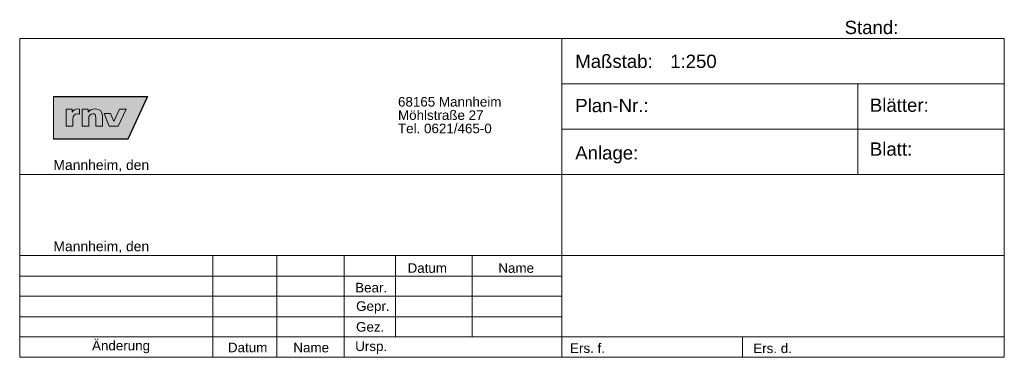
# Model space of a CAD drawing. Header units: millimetres. Extents: x 0 to 185, y 0 to 64.
import ezdxf
from ezdxf.enums import TextEntityAlignment as Align

# ---------------------------------------------------------------- set-up
doc = ezdxf.new("R2010")
doc.units = ezdxf.units.MM
doc.layers.add('Blatt_Stempel', color=7, linetype='Continuous', lineweight=18)
doc.layers.add('Blatt_Stempel_Stand', color=7, linetype='Continuous', lineweight=18)
doc.styles.add('arial', font='arial.ttf')
doc.styles.add('FAHNENBESCHR__250', font='arialn.shx', dxfattribs={"height": 0.5, "bigfont": 'bigfont.shx'})
doc.styles.add('RNV_250_0 63', font='arial.ttf', dxfattribs={"height": 0.63})
doc.styles.get("Standard").update_dxf_attribs({"font": 'arial.ttf'})

# ---------------------------------------------------------------- blocks, each defined once
blk = doc.blocks.new('rnv_Planstempel_klein')
at = {"layer": 'Blatt_Stempel', "lineweight": 0, "true_color": 0xa5a5a5}
h = blk.add_hatch(color=253, dxfattribs=at)
h.dxf.hatch_style = 1
h.paths.add_polyline_path([(24.05, 49.08), (6.33, 49.08), (6.33, 41.08), (20.36, 41.08)])
h.paths.add_polyline_path([(6.38, 49.04), (23.98, 49.04), (20.33, 41.13), (6.38, 41.13)], flags=16)
h.paths.add_polyline_path([(15.88, 45.86), (17.09, 45.86), (17.69, 44.36), (18.75, 46.68), (20, 46.68), (18.51, 43.48), (16.83, 43.48)], flags=0)
at = {"layer": 'Blatt_Stempel', "lineweight": 0, "true_color": 0xfefefe}
h = blk.add_hatch(color=7, dxfattribs=at)
h.dxf.hatch_style = 1
h.paths.add_polyline_path([(23.98, 49.04), (6.38, 49.04), (6.38, 41.13), (20.33, 41.13)])
h.paths.add_polyline_path([(15.88, 45.86), (17.09, 45.86), (17.69, 44.36), (18.75, 46.68), (20, 46.68), (18.51, 43.48), (16.83, 43.48)], flags=16)
at = {"layer": 'Blatt_Stempel', "lineweight": 0, "true_color": 0x021d4d}
h = blk.add_hatch(color=158, dxfattribs=at)
h.dxf.hatch_style = 2
edge = h.paths.add_edge_path()
edge.add_spline(control_points=[(11.25, 46.7), (11.15, 46.72), (11.04, 46.73), (10.94, 46.73), (10.4, 46.73), (10.08, 46.5), (9.87, 46.1), (9.87, 46.1), (9.86, 46.1), (9.86, 46.1), (9.86, 46.1), (9.86, 46.69), (9.86, 46.69), (9.86, 46.69), (8.73, 46.69), (8.73, 46.69), (8.73, 46.69), (8.73, 43.48), (8.73, 43.48), (8.73, 43.48), (9.97, 43.48), (9.97, 43.48), (9.97, 43.48), (9.97, 44.84), (9.97, 44.84), (9.97, 45.46), (10.3, 45.81), (10.87, 45.81), (11, 45.81), (11.13, 45.81), (11.25, 45.78), (11.25, 45.78), (11.25, 46.7), (11.25, 46.7)], knot_values=[0, 0, 0, 0, 1, 1, 1, 2, 2, 2, 3, 3, 3, 4, 4, 4, 5, 5, 5, 6, 6, 6, 7, 7, 7, 8, 8, 8, 9, 9, 9, 10, 10, 10, 11, 11, 11, 11], degree=3, periodic=0)
h = blk.add_hatch(color=158, dxfattribs=at)
h.dxf.hatch_style = 2
edge = h.paths.add_edge_path()
edge.add_spline(control_points=[(11.74, 46.68), (11.74, 46.68), (12.86, 46.68), (12.86, 46.68), (12.86, 46.68), (12.86, 46.1), (12.86, 46.1), (12.86, 46.1), (12.87, 46.1), (12.87, 46.1), (13.12, 46.56), (13.62, 46.76), (14.18, 46.76), (15.15, 46.76), (15.54, 46.14), (15.54, 45.48), (15.54, 45.48), (15.54, 43.48), (15.54, 43.48), (15.54, 43.48), (14.31, 43.48), (14.31, 43.48), (14.31, 43.48), (14.31, 45.03), (14.31, 45.03), (14.31, 45.63), (14.08, 45.84), (13.74, 45.84), (13.23, 45.84), (12.97, 45.52), (12.97, 44.84), (12.97, 44.84), (12.97, 43.48), (12.97, 43.48), (12.97, 43.48), (11.74, 43.48), (11.74, 43.48), (11.74, 43.48), (11.74, 46.68), (11.74, 46.68)], knot_values=[0, 0, 0, 0, 1, 1, 1, 2, 2, 2, 3, 3, 3, 4, 4, 4, 5, 5, 5, 6, 6, 6, 7, 7, 7, 8, 8, 8, 9, 9, 9, 10, 10, 10, 11, 11, 11, 12, 12, 12, 13, 13, 13, 13], degree=3, periodic=0)
at = {"layer": 'Blatt_Stempel', "lineweight": 0, "true_color": 0xd27e25}
h = blk.add_hatch(color=32, dxfattribs=at)
h.dxf.hatch_style = 2
h.paths.add_polyline_path([(20, 46.68), (18.51, 43.48), (16.83, 43.48), (15.88, 45.86), (17.09, 45.86), (17.69, 44.36), (18.75, 46.68)])
at = {"layer": 'Blatt_Stempel'}
for p, q in [((101.85, 60), (101.85, 0)), ((185, 51.47), (101.85, 51.47)), ((157.46, 51.47), (157.46, 34.43)), ((185, 42.93), (101.85, 42.93)), ((185, 40), (185, 44.25)), ((0, 34.43), (185, 34.43)), ((0, 19.13), (185, 19.13)), ((36.31, 0), (36.31, 19.13)), ((48.34, 0), (48.34, 19.13)), ((60.97, 0), (60.97, 19.13)), ((70.59, 19.13), (70.59, 3.83)), ((85.02, 19.13), (85.02, 3.83)), ((101.85, 15.3), (0, 15.3)), ((101.85, 11.48), (0, 11.48)), ((101.85, 7.65), (0, 7.65)), ((0, 3.83), (185, 3.83)), ((135.8, 3.83), (135.8, 0))]:
    blk.add_line(p, q, dxfattribs=at)
at = {"layer": 'Blatt_Stempel', "flags": 128}
blk.add_lwpolyline([(0, 0), (185, 0), (185, 60), (0, 60), (0, 0)], close=True, dxfattribs=at)
at = {"layer": 'Blatt_Stempel', "color": 253, "lineweight": 0, "true_color": 0xa5a5a5}
blk.add_lwpolyline([(6.33, 49.08), (6.33, 41.08), (20.36, 41.08), (24.05, 49.08), (6.33, 49.08)], dxfattribs=at)
blk.add_lwpolyline([(6.38, 49.04), (6.38, 41.13), (20.33, 41.13), (23.98, 49.04)], close=True, dxfattribs=at)
at = {"layer": 'Blatt_Stempel', "color": 32, "lineweight": 0, "true_color": 0xd27e25}
blk.add_lwpolyline([(20, 46.68), (18.51, 43.48), (16.83, 43.48), (15.88, 45.86), (17.09, 45.86), (17.69, 44.36), (18.75, 46.68), (20, 46.68)], dxfattribs=at)
at = {"layer": 'Blatt_Stempel', "color": 158, "lineweight": 0, "true_color": 0x021d4d}
for points, knots in [([(11.25, 46.7), (11.15, 46.72), (11.04, 46.73), (10.94, 46.73), (10.4, 46.73), (10.08, 46.5), (9.87, 46.1), (9.87, 46.1), (9.86, 46.1), (9.86, 46.1), (9.86, 46.1), (9.86, 46.69), (9.86, 46.69), (9.86, 46.69), (8.73, 46.69), (8.73, 46.69), (8.73, 46.69), (8.73, 43.48), (8.73, 43.48), (8.73, 43.48), (9.97, 43.48), (9.97, 43.48), (9.97, 43.48), (9.97, 44.84), (9.97, 44.84), (9.97, 45.46), (10.3, 45.81), (10.87, 45.81), (11, 45.81), (11.13, 45.81), (11.25, 45.78), (11.25, 45.78), (11.25, 46.7), (11.25, 46.7)], [0, 0, 0, 0, 1, 1, 1, 2, 2, 2, 3, 3, 3, 4, 4, 4, 5, 5, 5, 6, 6, 6, 7, 7, 7, 8, 8, 8, 9, 9, 9, 10, 10, 10, 11, 11, 11, 11]), ([(11.74, 46.68), (11.74, 46.68), (12.86, 46.68), (12.86, 46.68), (12.86, 46.68), (12.86, 46.1), (12.86, 46.1), (12.86, 46.1), (12.87, 46.1), (12.87, 46.1), (13.12, 46.56), (13.62, 46.76), (14.18, 46.76), (15.15, 46.76), (15.54, 46.14), (15.54, 45.48), (15.54, 45.48), (15.54, 43.48), (15.54, 43.48), (15.54, 43.48), (14.31, 43.48), (14.31, 43.48), (14.31, 43.48), (14.31, 45.03), (14.31, 45.03), (14.31, 45.63), (14.08, 45.84), (13.74, 45.84), (13.23, 45.84), (12.97, 45.52), (12.97, 44.84), (12.97, 44.84), (12.97, 43.48), (12.97, 43.48), (12.97, 43.48), (11.74, 43.48), (11.74, 43.48), (11.74, 43.48), (11.74, 46.68), (11.74, 46.68)], [0, 0, 0, 0, 1, 1, 1, 2, 2, 2, 3, 3, 3, 4, 4, 4, 5, 5, 5, 6, 6, 6, 7, 7, 7, 8, 8, 8, 9, 9, 9, 10, 10, 10, 11, 11, 11, 12, 12, 12, 13, 13, 13, 13])]:
    blk.add_open_spline(points, degree=3, knots=knots, dxfattribs=at)
at = {"layer": 'Blatt_Stempel'}
for s, height, rotation, style, p in [('Maßstab:', 2.5, 360, 'RNV_250_0 63', (104.38, 54.45)), ('68165 Mannheim', 1.8, 0.0055, 'arial', (71.08, 47.18)), ('Plan-Nr.:', 2.5, 360, 'RNV_250_0 63', (104.38, 46.13)), ('Anlage:', 2.5, 360, 'RNV_250_0 63', (104.38, 37.23)), ('Mannheim, den', 1.8692, 0.0091, 'RNV_250_0 63', (6.33, 35.26)), ('Mannheim, den', 1.8692, 0.0091, 'RNV_250_0 63', (6.33, 19.96))]:
    blk.add_text(s, height=height, rotation=rotation, dxfattribs=dict(at, style=style)).set_placement(p)
at = {"layer": 'Blatt_Stempel', "style": 'arial'}
for s, p in [('Möhlstraße 27', (71.08, 44.67)), ('Tel. 0621/465-0', (71.08, 42.17))]:
    blk.add_text(s, height=1.8, dxfattribs=at).set_placement(p)
at = {"layer": 'Blatt_Stempel', "attachment_point": 1, "style": 'FAHNENBESCHR__250'}
for s, insert, char_height, width, line_spacing_factor in [('\\fArial|b0|i0|c00|p39;Blätter:', (159.74, 48.7), 2.5, 19.9659, 0.624), ('\\fArial|b0|i0|c00|p39;Blatt:', (159.74, 40.44), 2.5, 19.9659, 0.624), ('\\fArial|b0|i0|c00|p39;Datum', (72.88, 17.7), 1.8, 17.9693, 0.633333), ('\\fArial|b0|i0|c00|p39;Name', (89.93, 17.7), 1.8, 17.9693, 0.633333), ('\\fArial|b0|i0|c00|p39;Bear.', (63.04, 14.02), 1.8, 17.9693, 0.633333), ('\\fArial|b0|i0|c00|p39;Gepr.', (63.21, 10.54), 1.8, 17.9693, 0.633333), ('\\fArial|b0|i0|c00|p39;Gez.', (63.2, 6.63), 1.8, 17.9693, 0.633333), ('\\fArial|b0|i0|c00|p39;Änderung', (13.59, 3.11), 1.8, 17.9693, 0.633333), ('\\fArial|b0|i0|c00|p39;Datum', (39.13, 2.75), 1.8, 17.9693, 0.633333), ('\\fArial|b0|i0|c00|p39;Name', (51.42, 2.74), 1.8, 17.9693, 0.633333), ('\\fArial|b0|i0|c00|p39;Ursp.', (63.04, 2.98), 1.8, 17.9693, 0.633333), ('\\fArial|b0|i0|c00|p39;Ers. f.', (103.41, 2.62), 1.8, 17.9693, 0.633333), ('\\fArial|b0|i0|c00|p39;Ers. d.', (137.83, 2.6), 1.8, 17.9693, 0.633333)]:
    blk.add_mtext(s, dxfattribs=dict(at, insert=insert, char_height=char_height, width=width, line_spacing_factor=line_spacing_factor))
at = {"layer": 'Blatt_Stempel', "color": 7, "linetype": 'Continuous'}
for tag, p, height, style in [('M-LAENGE', (122.22, 54.45), 2.5, 'arial'), ('PLAN-NR', (122.22, 46.13), 2.5, 'RNV_250_0 63'), ('BL-GES', (175.46, 46.13), 2.5, 'RNV_250_0 63'), ('ANL-NR', (122.22, 37.23), 2.5, 'RNV_250_0 63'), ('BL-NR', (175.46, 37.87), 2.5, 'RNV_250_0 63'), ('FREIGABE-AG', (27.13, 35.3), 1.8, 'RNV_250_0 63'), ('PROJEKT-LPH', (104.38, 20.88), 2.5, 'RNV_250_0 63'), ('FREIGABE-AN', (27.13, 20), 1.8, 'RNV_250_0 63'), ('AE4-BESCHREIBUNG', (0.43, 16.36), 1.8, 'RNV_250_0 63'), ('AE4-DAT', (36.74, 16.36), 1.8, 'RNV_250_0 63'), ('AE4-NAM', (48.76, 16.36), 1.8, 'RNV_250_0 63'), ('AE3-BESCHREIBUNG', (0.43, 12.53), 1.8, 'RNV_250_0 63'), ('AE3-DAT', (36.74, 12.53), 1.8, 'RNV_250_0 63'), ('AE3-NAM', (48.76, 12.53), 1.8, 'RNV_250_0 63'), ('AN-BEAR-DAT', (71.02, 12.53), 1.8, 'RNV_250_0 63'), ('AN-BEAR-NAME', (85.45, 12.53), 1.8, 'RNV_250_0 63'), ('PLANTITEL', (104.38, 12.3), 2.5, 'RNV_250_0 63'), ('AE2-BESCHREIBUNG', (0.43, 8.71), 1.8, 'RNV_250_0 63'), ('AE2-DAT', (36.74, 8.71), 1.8, 'RNV_250_0 63'), ('AE2-NAM', (48.76, 8.71), 1.8, 'RNV_250_0 63'), ('AN-GEPR-DAT', (71.02, 8.71), 1.8, 'RNV_250_0 63'), ('AN-GEPR-NAME', (85.45, 8.71), 1.8, 'RNV_250_0 63'), ('PLANART', (104.38, 6.3), 2.5, 'RNV_250_0 63'), ('AE1-BESCHREIBUNG', (0.43, 4.88), 1.8, 'RNV_250_0 63'), ('AE1-DAT', (36.74, 4.88), 1.8, 'RNV_250_0 63'), ('AE1-NAM', (48.76, 4.88), 1.8, 'RNV_250_0 63'), ('AN-GEZ-DAT', (71.02, 4.88), 1.8, 'RNV_250_0 63'), ('AN-GEZ-NAME', (85.45, 4.88), 1.8, 'RNV_250_0 63'), ('URSPR', (71.02, 1.16), 1.8, 'RNV_250_0 63'), ('ERS-F', (112.1, 0.75), 1.8, 'RNV_250_0 63'), ('ERS-D', (146.1, 0.75), 1.8, 'RNV_250_0 63')]:
    blk.add_attdef(tag, p, '', height=height, dxfattribs=dict(at, style=style))
at = {"layer": 'Blatt_Stempel', "color": 7, "linetype": 'Continuous', "lineweight": 30, "flags": 104}
blk.add_attdef('PROJEKT-TITEL', text='', height=2.5, dxfattribs=at).set_placement((104.38, 32.12), align=Align.TOP_LEFT)
at = {"layer": 'Blatt_Stempel_Stand', "style": 'RNV_250_0 63'}
blk.add_text('Stand:', height=2.5, rotation=0.0091, dxfattribs=at).set_placement((155, 60.82))
at = {"layer": 'Blatt_Stempel_Stand', "color": 7, "linetype": 'Continuous', "style": 'RNV_250_0 63'}
blk.add_attdef('PLANSTAND', (166, 60.87), '', height=2.5, dxfattribs=at)

msp = doc.modelspace()

# ---------------------------------------------------------------- block references
at = {"layer": 'Blatt_Stempel'}
msp.add_blockref('rnv_Planstempel_klein', (0, 0), dxfattribs=at).add_auto_attribs({'M-LAENGE': '1:250'})

doc.saveas('drawing.dxf')
